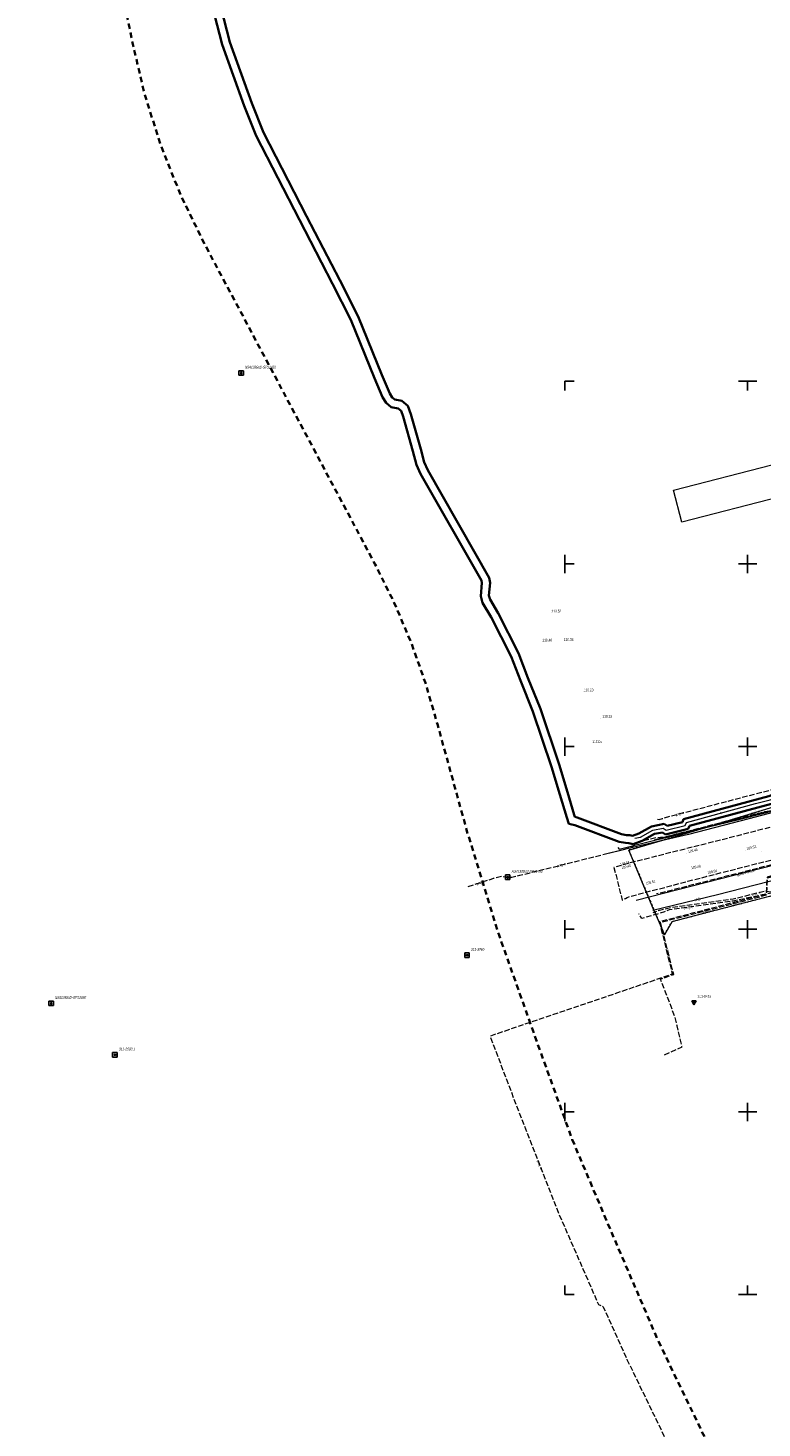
# Model space of a CAD drawing. Header units: metres. Extents: x 0 to 8432273, y 0 to 5705512.
# Tile 4 of 32: x 8403612 to 8403812, y 5704905 to 5705288. Entities that reach past the tile are written whole.
import ezdxf
from ezdxf import colors
from ezdxf.entities.mleader import LeaderData, LeaderLine
from ezdxf.enums import TextEntityAlignment as Align
from ezdxf.math import Vec2, Vec3

# ---------------------------------------------------------------- set-up
doc = ezdxf.new("R2010")
doc.units = ezdxf.units.M
doc.header["$MEASUREMENT"] = 0
for name, pattern in [('1.5_0.5', [2, 1.5, -0.5]), ('1.5_1.0', [2.5, 1.5, -1]), ('219-500', [0]), ('egug-500', [1, 0.5, -0.5])]:
    doc.linetypes.add(name, pattern=pattern)
doc.layers.get('0').update_dxf_attribs({"color": 250, "linetype": 'CONTINUOUS', "lineweight": 100})
for name, color, linetype in [('203-punkt graniczny', 7, 'CONTINUOUS'), ('216-obręb ewidencyjny', 7, 'CONTINUOUS'), ('218-kontur użytku gruntowego', 7, 'CONTINUOUS'), ('219-działka ewidencyjna', 7, 'CONTINUOUS'), ('jezdnia', 7, 'CONTINUOUS'), ('obudowa ochronna przewodu', 7, 'CONTINUOUS'), ('pikieta sztuczna', 7, 'CONTINUOUS'), ('pikieta sztuczna-Atr2', 7, 'CONTINUOUS'), ('przewód elektroenergetyczny podziemny', 7, 'CONTINUOUS'), ('przewód elektroenergetyczny podziemny - ob. projektowany', 7, 'CONTINUOUS'), ('przewód elektroenergetyczny podziemny - ob. projektowany-Atr1', 7, 'CONTINUOUS'), ('przewód elektroenergetyczny podziemny-Atr1', 7, 'CONTINUOUS'), ('przewód gazowy', 7, 'CONTINUOUS'), ('przewód gazowy-Atr1', 7, 'CONTINUOUS'), ('przewód telekomunikacyjny podziemny', 7, 'CONTINUOUS'), ('przewód telekomunikacyjny podziemny-Atr1', 7, 'CONTINUOUS'), ('Szczegółowa osnowa geodezyjna pozioma', 7, 'CONTINUOUS'), ('Szczegółowa osnowa geodezyjna pozioma-Atr103', 7, 'CONTINUOUS'), ('Szczegółowa osnowa geodezyjna wysokościowa', 7, 'CONTINUOUS'), ('Szczegółowa osnowa geodezyjna wysokościowa-Atr103', 7, 'CONTINUOUS'), ('Wstawianie ramki sekcyjnej z opisem', 7, 'CONTINUOUS')]:
    doc.layers.add(name, color=color, linetype=linetype)
for name, color, linetype, lineweight in [('A OPIS', 7, 'CONTINUOUS', 5), ('PL_AR_00-płyta szczelna projektowana', 7, 'CONTINUOUS', 18), ('PL_AR_01-MAPA dwg', 7, 'CONTINUOUS', 15), ('PL_AR_03-oznakowanie POR', 250, 'CONTINUOUS', 5)]:
    doc.layers.add(name, color=color, linetype=linetype, lineweight=lineweight)
doc.styles.add('Arial', font='arial.ttf')
doc.styles.get("Standard").update_dxf_attribs({"font": 'arial.ttf', "width": 0.75})

# ---------------------------------------------------------------- blocks, each defined once
blk = doc.blocks.new('203')
at = {"linetype": 'Continuous', "lineweight": 0}
h = blk.add_hatch(color=0, dxfattribs=at)
edge = h.paths.add_edge_path()
edge.add_arc((0, 0), 0.045, 0, 360)
blk = doc.blocks.new('PW01')
at = {"linetype": 'Continuous', "lineweight": 13}
h = blk.add_hatch(color=0, dxfattribs=at)
edge = h.paths.add_edge_path()
edge.add_arc((0, 0), 0.045, 0, 360)
blk = doc.blocks.new('OSSP')
at = {"color": 0}
for p, q in [((-0.626, 0.625), (-0.626, -0.625)), ((-0.626, 0.625), (-0.626, -0.625)), ((0.624, 0.625), (-0.626, 0.625)), ((0.624, 0.625), (-0.626, 0.625)), ((0.3, 0), (-0.3, 0)), ((0.3, 0), (-0.3, 0)), ((0, -0.3), (0, 0.3)), ((0, -0.3), (0, 0.3)), ((0.624, -0.625), (0.624, 0.625)), ((0.624, -0.625), (0.624, 0.625)), ((-0.626, -0.625), (0.624, -0.625)), ((-0.626, -0.625), (0.624, -0.625))]:
    blk.add_line(p, q, dxfattribs=at)
blk = doc.blocks.new('OSSH')
at = {"color": 0}
for p, q in [((0, -0.721), (-0.624, 0.362)), ((0.626, 0.362), (-0.624, 0.362)), ((-0.25, 0), (0.25, 0)), ((0.626, 0.362), (0, -0.721)), ((0, -0.25), (0, 0.25))]:
    blk.add_line(p, q, dxfattribs=at)
blk = doc.blocks.new('RAMKA500K')
at = {"color": 0}
for p, q in [((0, 247.5), (0, 250)), ((0, 250), (2.5, 250)), ((47.5, 250), (52.5, 250)), ((50, 247.5), (50, 250)), ((0, 197.5), (0, 202.5)), ((0, 200), (2.5, 200)), ((47.5, 200), (52.5, 200)), ((50, 197.5), (50, 202.5)), ((0, 147.5), (0, 152.5)), ((0, 150), (2.5, 150)), ((47.5, 150), (52.5, 150)), ((50, 147.5), (50, 152.5)), ((0, 97.5), (0, 102.5)), ((0, 100), (2.5, 100)), ((47.5, 100), (52.5, 100)), ((50, 97.5), (50, 102.5)), ((0, 47.5), (0, 52.5)), ((0, 50), (2.5, 50)), ((47.5, 50), (52.5, 50)), ((50, 47.5), (50, 52.5)), ((0, 0), (0, 2.5)), ((0, 0), (2.5, 0)), ((47.5, 0), (52.5, 0)), ((50, 0), (50, 2.5))]:
    blk.add_line(p, q, dxfattribs=at)
blk = doc.blocks.new('MDCP')
at = {"layer": '216-obręb ewidencyjny', "color": 7, "linetype": '1.5_1.0', "lineweight": 35, "flags": 128}
blk.add_lwpolyline([(8403760.53, 5704983.8), (8403772.16, 5704956.32), (8403783.97, 5704928.9), (8403796.93, 5704901.95), (8403810.73, 5704875.32), (8403896, 5704716.69), (8403923.05, 5704725.94), (8403950.42, 5704735.3), (8403953.23, 5704736.26), (8403971.83, 5704742.61), (8403985.59, 5704747.32), (8403996.61, 5704751.09), (8404027.05, 5704761.5), (8404034.31, 5704763.98), (8404031.53, 5704778.14), (8404028.72, 5704792.65), (8404007.86, 5704900.21), (8403972.52, 5705080.46), (8403969.09, 5705097.93), (8403969.67, 5705098.09), (8403964.9, 5705124.72), (8403940.22, 5705262.31), (8403940.13, 5705262.66), (8403937.59, 5705272.63), (8403937.18, 5705274.23), (8403917.12, 5705352.7), (8403915.1, 5705360.63), (8403913.37, 5705367.76), (8403907.57, 5705366.21), (8403906.68, 5705365.97), (8403741.4, 5705321.73), (8403658.61, 5705306.16), (8403636.61, 5705302.03), (8403640.06, 5705284.49), (8403643.45, 5705270.12), (8403647.87, 5705256.11), (8403653.3, 5705242.46), (8403659.76, 5705229.18), (8403681.03, 5705189.21), (8403695.31, 5705162.42), (8403706.59, 5705141.24), (8403707.43, 5705139.55), (8403711.83, 5705130.69), (8403716.4, 5705119.87), (8403717.9, 5705115.68), (8403720.35, 5705108.82), (8403723.64, 5705097.5), (8403731.6, 5705068.58), (8403738.71, 5705045.47), (8403740.4, 5705039.99), (8403750.38, 5705011.87)], close=True, dxfattribs=at)
at = {"layer": '218-kontur użytku gruntowego', "color": 3, "linetype": 'egug-500', "lineweight": 18, "flags": 128}
for points in [[(8403828.2, 5705078.66), (8403798.67, 5705069.68)], [(8403798.67, 5705069.68), (8403775.98, 5705063.05)], [(8403775.98, 5705063.05), (8403783.16, 5705045.99)], [(8403799.66, 5705046.57), (8403819.45, 5705051.71)], [(8403783.16, 5705045.99), (8403785.74, 5705039.87)], [(8403785.74, 5705039.87), (8403787.91, 5705043.53)], [(8403787.91, 5705043.53), (8403799.66, 5705046.57)]]:
    blk.add_lwpolyline(points, dxfattribs=at)
at = {"layer": '219-działka ewidencyjna', "color": 7, "linetype": '219-500', "lineweight": 18, "flags": 128}
for points in [[(8403828.2, 5705078.66), (8403798.67, 5705069.68)], [(8403775.98, 5705063.05), (8403798.67, 5705069.68)], [(8403783.16, 5705045.99), (8403775.98, 5705063.05)], [(8403799.66, 5705046.57), (8403819.45, 5705051.71)], [(8403783.16, 5705045.99), (8403785.74, 5705039.87)], [(8403787.91, 5705043.53), (8403785.74, 5705039.87)], [(8403787.91, 5705043.53), (8403799.66, 5705046.57)]]:
    blk.add_lwpolyline(points, dxfattribs=at)
at = {"layer": 'jezdnia', "color": 7, "linetype": '1.5_0.5', "lineweight": 18, "flags": 128}
blk.add_lwpolyline([(8403942.2, 5705093.32), (8403954.66, 5705096.38), (8403958.89, 5705097.63), (8403959.39, 5705097.63), (8403959.88, 5705097.6), (8403960.38, 5705097.54), (8403960.87, 5705097.44), (8403961.36, 5705097.32), (8403961.84, 5705097.18), (8403962.3, 5705097), (8403962.76, 5705096.8), (8403962.83, 5705096.76), (8403963.27, 5705096.53), (8403963.7, 5705096.27), (8403964.11, 5705095.98), (8403964.5, 5705095.67), (8403964.87, 5705095.34), (8403965.23, 5705094.99), (8403965.56, 5705094.62), (8403962.43, 5705110.73), (8403962.23, 5705109.85), (8403961.96, 5705109.09), (8403961.62, 5705108.48), (8403961.05, 5705107.81), (8403960.22, 5705107.21), (8403959.3, 5705106.78), (8403956.48, 5705106.05), (8403952.63, 5705105.04), (8403947.72, 5705103.76), (8403919.49, 5705096.39), (8403902.79, 5705092.15), (8403902.31, 5705092.02), (8403893.85, 5705089.84), (8403887.18, 5705088.09), (8403868.03, 5705083.08), (8403854.86, 5705079.7), (8403835.79, 5705074.78), (8403820.55, 5705070.81), (8403806.48, 5705067.13), (8403776.28, 5705059.51), (8403771.94, 5705058.28), (8403774.18, 5705049.34), (8403774.61, 5705049.59), (8403775.06, 5705049.82), (8403775.51, 5705050.04), (8403775.97, 5705050.23), (8403776.39, 5705050.39), (8403778.5, 5705050.94), (8403780.79, 5705051.56), (8403786, 5705052.88), (8403792.16, 5705054.5), (8403811.36, 5705059.46), (8403815.87, 5705060.53), (8403817.36, 5705060.91), (8403820.6, 5705061.86), (8403821.09, 5705061.94), (8403839.44, 5705066.58), (8403839.76, 5705066.71), (8403842.36, 5705067.55), (8403846.15, 5705068.52), (8403874.49, 5705075.84), (8403877.78, 5705076.75), (8403885.57, 5705078.68), (8403901.93, 5705082.9), (8403911.13, 5705085.35), (8403918.68, 5705087.27), (8403920.05, 5705087.59)], close=True, dxfattribs=at)
at = {"layer": 'obudowa ochronna przewodu', "color": 7, "linetype": 'CONTINUOUS', "lineweight": 35}
for p, q in [((8403632.09, 5705425.55), (8403632.82, 5705426.37)), ((8403633.56, 5705427.19), (8403632.82, 5705426.37)), ((8403634.42, 5705426.41), (8403633.56, 5705427.19)), ((8403636.47, 5705423.66), (8403634.42, 5705426.41)), ((8403632.79, 5705424.92), (8403632.09, 5705425.55)), ((8403634.41, 5705422.74), (8403632.79, 5705424.92)), ((8403637.98, 5705404.74), (8403634.41, 5705422.74)), ((8403640.13, 5705405.2), (8403636.47, 5705423.66)), ((8403638.94, 5705400.6), (8403637.98, 5705404.74)), ((8403641.14, 5705400.87), (8403640.13, 5705405.2)), ((8403639.01, 5705393.82), (8403638.94, 5705400.6)), ((8403641.21, 5705393.99), (8403641.14, 5705400.87)), ((8403642.7, 5705368.89), (8403639.01, 5705393.82)), ((8403644.87, 5705369.28), (8403641.21, 5705393.99)), ((8403646.33, 5705351.39), (8403642.7, 5705368.89)), ((8403648.33, 5705352.57), (8403644.87, 5705369.28)), ((8403646.6, 5705351.16), (8403646.33, 5705351.39)), ((8403648.48, 5705339.64), (8403646.6, 5705351.16)), ((8403648.64, 5705352.3), (8403648.33, 5705352.57)), ((8403650.64, 5705340.07), (8403648.64, 5705352.3)), ((8403650.67, 5705330.34), (8403648.48, 5705339.64)), ((8403652.76, 5705331.04), (8403650.64, 5705340.07)), ((8403655.61, 5705319.16), (8403650.67, 5705330.34)), ((8403657.7, 5705319.88), (8403652.76, 5705331.04)), ((8403664.69, 5705283.55), (8403655.61, 5705319.16)), ((8403666.8, 5705284.2), (8403657.7, 5705319.88)), ((8403670.77, 5705266.72), (8403664.69, 5705283.55)), ((8403672.83, 5705267.5), (8403666.8, 5705284.2)), ((8403674, 5705258.55), (8403670.77, 5705266.72)), ((8403676.01, 5705259.46), (8403672.83, 5705267.5)), ((8403685.84, 5705235.56), (8403674, 5705258.55)), ((8403687.79, 5705236.57), (8403676.01, 5705259.46)), ((8403694.95, 5705218.06), (8403685.84, 5705235.56)), ((8403696.91, 5705219.06), (8403687.79, 5705236.57)), ((8403699.93, 5705208.18), (8403694.95, 5705218.06)), ((8403701.94, 5705209.09), (8403696.91, 5705219.06)), ((8403706.42, 5705192.26), (8403699.93, 5705208.18)), ((8403708.45, 5705193.1), (8403701.94, 5705209.09)), ((8403710.58, 5705188.05), (8403708.45, 5705193.1)), ((8403708.62, 5705187.04), (8403706.42, 5705192.26)), ((8403709.59, 5705185.45), (8403708.62, 5705187.04)), ((8403711, 5705184.3), (8403709.59, 5705185.45)), ((8403711.28, 5705186.92), (8403710.58, 5705188.05)), ((8403711.97, 5705186.35), (8403711.28, 5705186.92)), ((8403713.87, 5705185.99), (8403711.97, 5705186.35)), ((8403715.53, 5705184.64), (8403713.87, 5705185.99)), ((8403716.36, 5705182.36), (8403715.53, 5705184.64)), ((8403712.91, 5705183.93), (8403711, 5705184.3)), ((8403713.67, 5705183.31), (8403712.91, 5705183.93)), ((8403714.27, 5705181.69), (8403713.67, 5705183.31)), ((8403716.92, 5705172.21), (8403714.27, 5705181.69)), ((8403719.04, 5705172.8), (8403716.36, 5705182.36)), ((8403717.94, 5705168.46), (8403716.92, 5705172.21)), ((8403720.02, 5705169.19), (8403719.04, 5705172.8)), ((8403719, 5705166.03), (8403717.94, 5705168.46)), ((8403735.71, 5705136.84), (8403719, 5705166.03)), ((8403720.97, 5705167.02), (8403720.02, 5705169.19)), ((8403737.82, 5705137.57), (8403720.97, 5705167.02)), ((8403735.49, 5705132.53), (8403735.81, 5705136.15)), ((8403735.81, 5705136.15), (8403735.71, 5705136.84)), ((8403737.72, 5705132.72), (8403738.02, 5705136.22)), ((8403738.02, 5705136.22), (8403737.82, 5705137.57)), ((8403735.97, 5705130.73), (8403735.49, 5705132.53)), ((8403738.02, 5705131.6), (8403737.72, 5705132.72)), ((8403740.26, 5705127.85), (8403738.02, 5705131.6)), ((8403738.33, 5705126.78), (8403735.97, 5705130.73)), ((8403745.85, 5705116.97), (8403740.26, 5705127.85)), ((8403743.84, 5705116.07), (8403738.33, 5705126.78)), ((8403746.36, 5705109.42), (8403743.84, 5705116.07)), ((8403748.41, 5705110.22), (8403745.85, 5705116.97)), ((8403749.76, 5705100.96), (8403746.36, 5705109.42)), ((8403751.82, 5705101.72), (8403748.41, 5705110.22)), ((8403754.87, 5705085.79), (8403749.76, 5705100.96)), ((8403756.97, 5705086.45), (8403751.82, 5705101.72)), ((8403890.43, 5705097.87), (8403882.07, 5705095.55)), ((8403893.94, 5705098.79), (8403890.43, 5705097.87)), ((8403894.37, 5705096.63), (8403891, 5705095.75)), ((8403895.55, 5705099), (8403893.94, 5705098.79)), ((8403894.69, 5705096.67), (8403894.37, 5705096.63)), ((8403894.87, 5705096.48), (8403894.69, 5705096.67)), ((8403896.84, 5705097.58), (8403895.55, 5705099)), ((8403897.35, 5705095.83), (8403896.84, 5705097.58)), ((8403879.23, 5705094.84), (8403856.94, 5705088.85)), ((8403879.78, 5705092.71), (8403857.28, 5705086.66)), ((8403882.07, 5705095.55), (8403879.23, 5705094.84)), ((8403882.63, 5705093.42), (8403879.78, 5705092.71)), ((8403891, 5705095.75), (8403882.63, 5705093.42)), ((8403895.24, 5705095.21), (8403894.87, 5705096.48)), ((8403900.74, 5705076.85), (8403895.24, 5705095.21)), ((8403902.88, 5705077.36), (8403897.35, 5705095.83)), ((8403856.94, 5705088.85), (8403848.81, 5705088.51)), ((8403757.11, 5705078.26), (8403754.87, 5705085.79)), ((8403759.22, 5705078.89), (8403756.97, 5705086.45)), ((8403848.81, 5705088.51), (8403835.74, 5705084.18)), ((8403849.21, 5705086.32), (8403836.27, 5705082.04)), ((8403857.28, 5705086.66), (8403849.21, 5705086.32)), ((8403828.45, 5705082.99), (8403814.34, 5705077.83)), ((8403835.74, 5705084.18), (8403828.45, 5705082.99)), ((8403836.27, 5705082.04), (8403829.01, 5705080.85)), ((8403759, 5705071.98), (8403757.11, 5705078.26)), ((8403761.09, 5705072.66), (8403759.22, 5705078.89)), ((8403814.34, 5705077.83), (8403791, 5705071.5)), ((8403829.01, 5705080.85), (8403815.01, 5705075.73)), ((8403903.5, 5705074), (8403902.88, 5705077.36)), ((8403815.01, 5705075.73), (8403792.58, 5705069.65)), ((8403901.33, 5705073.61), (8403900.74, 5705076.85)), ((8403901.33, 5705073.61), (8403902.41, 5705073.81)), ((8403903.5, 5705074), (8403902.41, 5705073.81)), ((8403759.6, 5705070.27), (8403759, 5705071.98)), ((8403761.25, 5705069.89), (8403759.6, 5705070.27)), ((8403761.27, 5705072.14), (8403761.09, 5705072.66)), ((8403773.4, 5705065.27), (8403761.25, 5705069.89)), ((8403761.89, 5705072), (8403761.27, 5705072.14)), ((8403773.98, 5705067.4), (8403761.89, 5705072)), ((8403785.69, 5705070.25), (8403782.24, 5705069.54)), ((8403786.46, 5705069.7), (8403785.69, 5705070.25)), ((8403790.65, 5705070.72), (8403786.46, 5705069.7)), ((8403791, 5705071.5), (8403790.65, 5705070.72)), ((8403775.39, 5705067.17), (8403773.98, 5705067.4)), ((8403776.32, 5705067.09), (8403775.39, 5705067.17)), ((8403777.03, 5705066.93), (8403776.32, 5705067.09)), ((8403778.72, 5705067.55), (8403777.03, 5705066.93)), ((8403782.24, 5705069.54), (8403778.72, 5705067.55)), ((8403783.02, 5705067.46), (8403779.65, 5705065.54)), ((8403785.2, 5705067.9), (8403783.02, 5705067.46)), ((8403786.01, 5705067.33), (8403785.2, 5705067.9)), ((8403792.22, 5705068.83), (8403786.01, 5705067.33)), ((8403792.58, 5705069.65), (8403792.22, 5705068.83)), ((8403775.11, 5705064.99), (8403773.4, 5705065.27)), ((8403775.99, 5705064.91), (8403775.11, 5705064.99)), ((8403777.18, 5705064.64), (8403775.99, 5705064.91)), ((8403779.65, 5705065.54), (8403777.18, 5705064.64))]:
    blk.add_line(p, q, dxfattribs=at)
at = {"layer": 'przewód elektroenergetyczny podziemny', "color": 1, "linetype": 'Continuous', "lineweight": 18, "flags": 128}
for points in [[(8403817.66, 5705055.3), (8403800.25, 5705050.8), (8403782.62, 5705046.53)], [(8403773.02, 5705063.78), (8403773.32, 5705063.26), (8403782.03, 5705065.46), (8403786.14, 5705066.5), (8403794.79, 5705068.7), (8403806.1, 5705071.4), (8403820.17, 5705074.94), (8403821.95, 5705075.38), (8403833.03, 5705078.29), (8403847.19, 5705081.96), (8403856.14, 5705084.34), (8403863.88, 5705086.28), (8403870.7, 5705088.21), (8403876.71, 5705089.72), (8403891.01, 5705093.46), (8403901.1, 5705096.06), (8403918.69, 5705100.62), (8403927.77, 5705102.99), (8403932.73, 5705104.29), (8403936.08, 5705105.16)], [(8403898.65, 5705072.83), (8403897.38, 5705077.13), (8403895.98, 5705079.69), (8403891.85, 5705095.38), (8403890.42, 5705101), (8403889.76, 5705100.82), (8403877.12, 5705097.95), (8403862.18, 5705094.4), (8403857.78, 5705093.42), (8403858.59, 5705086.75), (8403857.98, 5705084.43), (8403847.21, 5705081.56), (8403833.91, 5705078.01), (8403821.48, 5705074.89), (8403820.59, 5705074.66), (8403808.81, 5705071.59), (8403792.36, 5705067.32), (8403778.52, 5705064.11), (8403769.24, 5705061.81)], [(8403777.66, 5705066.27), (8403779.17, 5705066.54), (8403782.62, 5705068.5), (8403785.44, 5705069.08), (8403786.22, 5705068.52), (8403791.43, 5705069.77), (8403791.79, 5705070.57), (8403810.7, 5705075.76), (8403814.66, 5705076.77)], [(8403783.02, 5705065.85), (8403785.39, 5705066.51), (8403819.71, 5705075.08), (8403823.09, 5705075.93), (8403839.81, 5705080.46), (8403870.47, 5705088.43), (8403874.21, 5705088.62), (8403899.41, 5705095.22), (8403908.06, 5705097.51)]]:
    blk.add_lwpolyline(points, dxfattribs=at)
at = {"layer": 'przewód elektroenergetyczny podziemny - ob. projektowany', "color": 1, "linetype": '1.5_0.5', "lineweight": 18, "flags": 128}
for points in [[(8404228.33, 5705189.95), (8404229.64, 5705184.97), (8404233.11, 5705185.91), (8404238.38, 5705165.63), (8404238.12, 5705165.41), (8404218.78, 5705160.31), (8404195.79, 5705153.93), (8404194.72, 5705155.92), (8404181.48, 5705152.44), (8404172.12, 5705149.94), (8404160.7, 5705147.13), (8404148.8, 5705143.49), (8404140.72, 5705141.27), (8404139.48, 5705141.95), (8404128.19, 5705139.05), (8404128.93, 5705136.16), (8404079.18, 5705123.4), (8404078, 5705124.73), (8404063.45, 5705121.06), (8404024.1, 5705110.77), (8404013.74, 5705107.93), (8404013.15, 5705107.52), (8403988.61, 5705101.01), (8403987.96, 5705099.86), (8403981.09, 5705098.05), (8403978.24, 5705094.88), (8403980.76, 5705084.25), (8403966.59, 5705081.25), (8403965.77, 5705085.11), (8403954.62, 5705083.96), (8403948.81, 5705086.13), (8403947.64, 5705088.03), (8403906.62, 5705077.24), (8403894.31, 5705073.93), (8403889.2, 5705074.65), (8403870.27, 5705069.65), (8403853.52, 5705065.42), (8403851.89, 5705068.06), (8403840.42, 5705065.14), (8403840.98, 5705060.46), (8403832.17, 5705057.88), (8403826.41, 5705056.71), (8403825.05, 5705058.55), (8403813.84, 5705055.65), (8403813.53, 5705050.91), (8403804.97, 5705048.76), (8403784.36, 5705043.39), (8403787.89, 5705029.05), (8403738.03, 5705012.12), (8403745.9, 5704991.39), (8403756.67, 5704963.9), (8403767.69, 5704938.67), (8403768.93, 5704938.15), (8403775.49, 5704923.65), (8403784.73, 5704904.57), (8403786.35, 5704901), (8403800.33, 5704873.61), (8403805.32, 5704864.06), (8403804.97, 5704861.53), (8403812.89, 5704846.95), (8403816.59, 5704844.69), (8403817.41, 5704843.19), (8403817.78, 5704837.39), (8403827.28, 5704820.53), (8403813.2, 5704812.86), (8403823.45, 5704791.81), (8403828.11, 5704775.01), (8403832.92, 5704766.63), (8403818.05, 5704758.69), (8403815.3, 5704754.32), (8403812.3, 5704749.62), (8403809.17, 5704744.59), (8403793.02, 5704735.05), (8403780.51, 5704727.5), (8403780.93, 5704725.43), (8403742.06, 5704703.14), (8403737.01, 5704700.48), (8403725.85, 5704697.28), (8403696.34, 5704688.61), (8403648.35, 5704675.37), (8403616.84, 5704666.54), (8403618.28, 5704660.35), (8403633.71, 5704605.08), (8403645.28, 5704608.13), (8403642.9, 5704616.35), (8403678.66, 5704627.24), (8403698.75, 5704633.29), (8403699.54, 5704630.75), (8403715.33, 5704635.04), (8403748.99, 5704644.9), (8403772.44, 5704651.69), (8403787.28, 5704655.91), (8403800.81, 5704659.78), (8403801.81, 5704652.99), (8403803.37, 5704649.44), (8403827.27, 5704651.98), (8403837.29, 5704652.2), (8403838.14, 5704657.63), (8403841.57, 5704658.32), (8403844.59, 5704658.51), (8403850.83, 5704656.56), (8403855.29, 5704647.85), (8403855.66, 5704646.55), (8403873.37, 5704585.53)], [(8404140.93, 5705159.84), (8404150.8, 5705162.5), (8404151.11, 5705162.43), (8404137.57, 5705158.8), (8404131.06, 5705156.98), (8404129.4, 5705156.51), (8404128.21, 5705155.82), (8404121.56, 5705154.1), (8404121.44, 5705153.75), (8404121.16, 5705153.98), (8404114.24, 5705152.17), (8404118.01, 5705136.78), (8404119.6, 5705130.75), (8404086.52, 5705122.04), (8404085.73, 5705122.93), (8404085.28, 5705123.03), (8404075.82, 5705120.64), (8404071.18, 5705119.4), (8404065.02, 5705117.83), (8404054.13, 5705114.7), (8404043.62, 5705112.16), (8404022.38, 5705106.54), (8404021.63, 5705108.25), (8403999.62, 5705102.4), (8403996.23, 5705101.41), (8403995.32, 5705104), (8403989.3, 5705102.44), (8403989.21, 5705102.21), (8403989.59, 5705100.53), (8403986.27, 5705099.65), (8403985.48, 5705098.46), (8403981.13, 5705097.28), (8403980.02, 5705096.43), (8403977.14, 5705095.48), (8403964.33, 5705092.6), (8403960.46, 5705091.81), (8403959.53, 5705093.36), (8403957.34, 5705093.49), (8403954.42, 5705093.61), (8403954.06, 5705093.78), (8403950.64, 5705092.87), (8403931.1, 5705087.51), (8403920.16, 5705084.53), (8403920.09, 5705083.27), (8403914.58, 5705082.01), (8403913.68, 5705082.85), (8403891.77, 5705077.12), (8403889.19, 5705076.43), (8403879.39, 5705073.67), (8403875.19, 5705072.6), (8403874.53, 5705073.72), (8403852.3, 5705068.02), (8403847.18, 5705066.61), (8403841.96, 5705064.28), (8403822.94, 5705055.09), (8403818.3, 5705053.13), (8403817.89, 5705052.82), (8403817.69, 5705052.18), (8403816.89, 5705051.83), (8403814.93, 5705051.54), (8403813.19, 5705051.79), (8403804.52, 5705049.58), (8403793.35, 5705048.09), (8403787.83, 5705047.34), (8403783.83, 5705046.34), (8403782.59, 5705045.84)], [(8403732.07, 5705053.05), (8403739.08, 5705055.38), (8403741.16, 5705055.9), (8403743.96, 5705055.61), (8403746.18, 5705056.14), (8403775.22, 5705063.38), (8403776.64, 5705063.77), (8403778.61, 5705065.36), (8403783.53, 5705066.47), (8403785.99, 5705066.69), (8403787.36, 5705067.04), (8403806.99, 5705072.09), (8403813.21, 5705073.58), (8403821.25, 5705074.91), (8403832.61, 5705076.74), (8403839.86, 5705078.63), (8403852, 5705081.92), (8403852.54, 5705082.39), (8403854.12, 5705082.78), (8403854.72, 5705082.78), (8403900.21, 5705095.68), (8403903.2, 5705096.53), (8403914.54, 5705100.26), (8403918.37, 5705101.48), (8403947.89, 5705109.09), (8403947.99, 5705113.12), (8403956.79, 5705115.45), (8403958.37, 5705116.7), (8403975.59, 5705121.12), (8403977.85, 5705121.65), (8403984.45, 5705123.11), (8403987.88, 5705123.87), (8404041.01, 5705138.23), (8404043.4, 5705135.22), (8404050.17, 5705136.71)], [(8403783.87, 5705071.47), (8403784.29, 5705071.4), (8403785.19, 5705071.66), (8403785.72, 5705071.9), (8403819.34, 5705080.71), (8403819.63, 5705080.87), (8403820.09, 5705080.89), (8403850.6, 5705088.84), (8403852.59, 5705086.02), (8403865.01, 5705088.9), (8403866.07, 5705085.49), (8403865.15, 5705088.96), (8403868.14, 5705089.75), (8403881.29, 5705093.12), (8403881.83, 5705092.65), (8403898.13, 5705097.14), (8403898.91, 5705096.32), (8403918.71, 5705101.96), (8403926.66, 5705103.93), (8403927.98, 5705104.38), (8403943.5, 5705108.78), (8403945.63, 5705109.35), (8403952.09, 5705111.01), (8403954.02, 5705111.44), (8403954.18, 5705111.52)], [(8403927.47, 5705104.55), (8403927.62, 5705104.11), (8403931.77, 5705105.22), (8403937.04, 5705084.7), (8403915.02, 5705079.4), (8403894.87, 5705074.2), (8403892.52, 5705073.75), (8403891.4, 5705074.42), (8403886.92, 5705076.64), (8403874.35, 5705073.14), (8403843.32, 5705064.69), (8403842.87, 5705064.44), (8403842.07, 5705061.6), (8403842.07, 5705060.79), (8403826.51, 5705056.72), (8403820.78, 5705053.19), (8403816.94, 5705051.69), (8403804.51, 5705049.08), (8403787.08, 5705046.65), (8403785.74, 5705046.14), (8403784.27, 5705045.69), (8403783.82, 5705045.54), (8403779.59, 5705044.33), (8403778.74, 5705045.63)], [(8403966.92, 5705080.55), (8403966.65, 5705081.52), (8403965.5, 5705085.31), (8403964, 5705089.81), (8403962.69, 5705090.41), (8403951.94, 5705087.78), (8403937.62, 5705084.75), (8403937.17, 5705084.42), (8403932.38, 5705083.32), (8403914.89, 5705079.06), (8403894.86, 5705073.87), (8403892.38, 5705073.42), (8403891.32, 5705074.12), (8403885.86, 5705076.84), (8403883.18, 5705076.13), (8403873.48, 5705073.59), (8403872.5, 5705073.76), (8403852.07, 5705068.65), (8403839.74, 5705065.36), (8403839.08, 5705064.99), (8403825.84, 5705061.74), (8403784.53, 5705051.24), (8403783.57, 5705051.09)], [(8403785.78, 5705006.98), (8403790.58, 5705009.18), (8403789.24, 5705014.93), (8403788.79, 5705016.84), (8403787.84, 5705019.51), (8403784.63, 5705027.73), (8403788.31, 5705028.99), (8403784.68, 5705043.27), (8403813.72, 5705050.75), (8403814.03, 5705055.49), (8403825.39, 5705058.43), (8403826.5, 5705056.93), (8403832.12, 5705058.07), (8403840.76, 5705060.61), (8403840.25, 5705064.89), (8403851.8, 5705067.83), (8403853.43, 5705065.19), (8403889.19, 5705074.57), (8403894.34, 5705073.82), (8403911.96, 5705078.44), (8403918.96, 5705080.28), (8403940.57, 5705085.96), (8403941.2, 5705083.83)]]:
    blk.add_lwpolyline(points, dxfattribs=at)
at = {"layer": 'przewód gazowy', "color": 52, "linetype": 'Continuous', "lineweight": 18, "flags": 128}
blk.add_lwpolyline([(8403778.02, 5705049.37), (8403827.95, 5705062.09), (8403847.28, 5705066.96), (8403886.55, 5705077.11), (8403946.17, 5705093.66), (8403949.76, 5705094.7), (8403955.27, 5705096.18)], dxfattribs=at)
at = {"layer": 'przewód telekomunikacyjny podziemny', "color": 30, "linetype": 'Continuous', "lineweight": 18, "flags": 128}
for points in [[(8403777.66, 5705066.27), (8403779.17, 5705066.54), (8403782.62, 5705068.5), (8403785.44, 5705069.08), (8403786.22, 5705068.52), (8403791.43, 5705069.77), (8403791.79, 5705070.57), (8403810.7, 5705075.76), (8403814.66, 5705076.77)], [(8403777.66, 5705066.27), (8403779.17, 5705066.54), (8403782.62, 5705068.5), (8403785.44, 5705069.08), (8403786.22, 5705068.52), (8403791.43, 5705069.77), (8403791.79, 5705070.57), (8403810.7, 5705075.76), (8403814.66, 5705076.77), (8403828.72, 5705081.92), (8403836, 5705083.11), (8403839.64, 5705084.25), (8403849, 5705087.42), (8403857.11, 5705087.76), (8403864.92, 5705089.95), (8403870.73, 5705091.42), (8403879.49, 5705093.77), (8403882.34, 5705094.48), (8403890.71, 5705096.81), (8403894.15, 5705097.71), (8403895.11, 5705097.83), (8403895.84, 5705097.02), (8403896.28, 5705095.51), (8403896.69, 5705094.16)]]:
    blk.add_lwpolyline(points, dxfattribs=at)
at = {"layer": '203-punkt graniczny', "color": 7, "linetype": 'Continuous', "lineweight": 18}
for p in [(8403798.67, 5705069.68), (8403775.98, 5705063.05), (8403783.16, 5705045.99), (8403787.91, 5705043.53), (8403799.66, 5705046.57), (8403785.74, 5705039.87)]:
    blk.add_blockref('203', p, dxfattribs=at)
at = {"layer": 'pikieta sztuczna', "color": 7, "linetype": 'Continuous', "lineweight": 13}
for p in [(8403754.84, 5705128.08), (8403752.33, 5705120.13), (8403760.36, 5705119.94), (8403763.66, 5705106.48), (8403768.26, 5705099.04), (8403766.01, 5705092.38), (8403791.81, 5705062.22), (8403807.85, 5705063.03), (8403812.22, 5705062.75), (8403773.29, 5705058.53), (8403773.3, 5705058.51), (8403792.65, 5705059.03), (8403797.15, 5705056.11), (8403779.8, 5705052.12)]:
    blk.add_blockref('PW01', p, dxfattribs=at)
at = {"layer": 'Szczegółowa osnowa geodezyjna pozioma', "color": 7, "linetype": 'Continuous', "lineweight": 18}
for p in [(8403669.9, 5705193.62), (8403742.86, 5705055.61), (8403731.72, 5705034.29), (8403617.91, 5705021.09), (8403635.37, 5705007)]:
    blk.add_blockref('OSSP', p, dxfattribs=at)
at = {"layer": 'Szczegółowa osnowa geodezyjna wysokościowa', "color": 7, "linetype": 'Continuous', "lineweight": 18}
blk.add_blockref('OSSH', (8403793.83, 5705021.41), dxfattribs=at)
at = {"layer": 'Wstawianie ramki sekcyjnej z opisem', "color": 7, "linetype": 'Continuous', "lineweight": 13}
blk.add_blockref('RAMKA500K', (8403758.51, 5704941.36), dxfattribs=at)
at = {"layer": 'pikieta sztuczna-Atr2', "color": 7, "width": 0.667}
for s, p in [('110.52', (8403754.84, 5705128.08)), ('110.40', (8403752.33, 5705120.13)), ('110.38', (8403758.17, 5705120.3)), ('110.20', (8403763.66, 5705106.48)), ('110.05', (8403766.01, 5705092.38))]:
    blk.add_text(s, height=0.75, dxfattribs=at).set_placement(p)
blk.add_text('110.25', height=0.75, dxfattribs=at).set_placement((8403768.76, 5705099.04), align=Align.BOTTOM_LEFT)
for s, rotation, p in [('109.44', 13.05, (8403792.31, 5705062.22)), ('109.53', 13.903, (8403808.35, 5705063.03)), ('109.56', 14.546, (8403773.73, 5705058.71)), ('109.48', 14.355, (8403774.06, 5705057.8)), ('109.46', 11.514, (8403793.14, 5705057.79)), ('109.51', 14.931, (8403780.79, 5705053.53)), ('109.54', 13.925, (8403797.64, 5705056.45))]:
    blk.add_text(s, height=0.75, rotation=rotation, dxfattribs=at).set_placement(p)
at = {"layer": 'przewód elektroenergetyczny podziemny - ob. projektowany-Atr1', "color": 1, "width": 0.667}
blk.add_text('proj. e', height=0.75, rotation=13.471, dxfattribs=at).set_placement((8403809.6, 5705072.71))
for rotation, p in [(14.684, (8403788.77, 5705072.7)), (14.427, (8403788.4, 5705067.3)), (13.999, (8403756.4, 5705058.69)), (18.386, (8403734.3, 5705053.79)), (14.3, (8403809.68, 5705050.9)), (7.937, (8403791.19, 5705047.22)), (14.444, (8403796.13, 5705046.22)), (284.262, (8403786.5, 5705036.11))]:
    blk.add_text('proj. e', height=0.75, rotation=rotation, dxfattribs=at).set_placement(p, align=Align.MIDDLE_LEFT)
for rotation, p in [(15.478, (8403805.17, 5705048.56)), (292.103, (8403751.67, 5704976.85))]:
    blk.add_text('proj. e', height=0.75, rotation=rotation, dxfattribs=at).set_placement(p, align=Align.MIDDLE_CENTER)
at = {"layer": 'przewód elektroenergetyczny podziemny-Atr1', "color": 1, "width": 0.667}
blk.add_text('eNB', height=0.75, rotation=13.864, dxfattribs=at).set_placement((8403794.8, 5705049.56), align=Align.MIDDLE_CENTER)
at = {"layer": 'przewód gazowy-Atr1', "color": 52, "width": 0.667}
blk.add_text('gB300-niecz.', height=0.75, rotation=14.484, dxfattribs=at).set_placement((8403808, 5705056.9), align=Align.MIDDLE_CENTER)
at = {"layer": 'przewód telekomunikacyjny podziemny-Atr1', "color": 30, "width": 0.667}
blk.add_text('t', height=0.75, rotation=15.68, dxfattribs=at).set_placement((8403801.24, 5705073.19), align=Align.MIDDLE_CENTER)
at = {"layer": 'Szczegółowa osnowa geodezyjna pozioma-Atr103', "color": 7, "oblique": 15, "width": 0.667}
for s, p in [('N34138Bd2-SP11450', (8403670.9, 5705194.62)), ('N34138Bd2-SP11460', (8403743.86, 5705056.61)), ('311-3060', (8403732.72, 5705035.29)), ('N34138Bd2-SP13090', (8403618.91, 5705022.09)), ('311-2690.1', (8403636.37, 5705008))]:
    blk.add_text(s, height=0.75, dxfattribs=at).set_placement(p, align=Align.BOTTOM_LEFT)
at = {"layer": 'Szczegółowa osnowa geodezyjna wysokościowa-Atr103', "color": 7, "width": 0.667}
blk.add_text('311-0435', height=0.75, dxfattribs=at).set_placement((8403794.83, 5705022.41), align=Align.BOTTOM_LEFT)

msp = doc.modelspace()

# ---------------------------------------------------------------- linework, layer by layer
at = {"layer": 'PL_AR_00-płyta szczelna projektowana', "linetype": 'Continuous', "elevation": 0}
msp.add_lwpolyline([(8403815.166, 5705168.491), (8403817.412, 5705159.775), (8403790.492, 5705152.837), (8403788.246, 5705161.553)], close=True, dxfattribs=at)

# ---------------------------------------------------------------- block references
at = {"layer": 'PL_AR_01-MAPA dwg', "linetype": 'Continuous'}
msp.add_blockref('MDCP', (0, 0), dxfattribs=at)

# ---------------------------------------------------------------- leaders
at = {"layer": 'A OPIS'}
ml = msp.add_multileader_mtext('Standard', dxfattribs=at)
ml.set_content('6', color=256, style='Arial')
ml.set_leader_properties()
ml.build(insert=Vec2(0, 0))
ml.multileader.update_dxf_attribs({"text_right_attachment_type": 6, "arrow_head_size": 1.92})
ctx = ml.context
ctx.base_point, ctx.char_height, ctx.arrow_head_size, ctx.landing_gap_size, ctx.plane_origin = Vec3(8403942.708, 5705141.953, 0), 1.44, 1.92, 0.259, Vec3(8403948.496, 5705053.072, 0)
ctx.right_attachment, ctx.text_align_type = 6, 2
notes = []
notes.append((ctx, [(0, (0, 0, 0), (0, 0), (1, 0), 1, [])]))
ctx.mtext.insert, ctx.mtext.width, ctx.mtext.alignment, ctx.mtext.flow_direction = Vec3(8403943.918, 5705142.685, 0), 24.37094, 3, 5
ml = msp.add_multileader_mtext('Standard', dxfattribs=at)
ml.set_content('2', color=256, style='Arial')
ml.set_leader_properties()
ml.build(insert=Vec2(0, 0))
ml.multileader.update_dxf_attribs({"text_right_attachment_type": 6, "arrow_head_size": 1.92})
ctx = ml.context
ctx.base_point, ctx.char_height, ctx.arrow_head_size, ctx.landing_gap_size, ctx.plane_origin = Vec3(8403948.638, 5705139.348), 1.44, 1.92, 0.259, Vec3(8403957.319, 5705052.639)
ctx.right_attachment, ctx.text_align_type = 6, 2
notes.append((ctx, [(0, (0, 0, 0), (0, 0), (1, 0), 1, [])]))
ctx.mtext.insert, ctx.mtext.width, ctx.mtext.alignment, ctx.mtext.flow_direction = Vec3(8403949.851, 5705140.068), 24.37094, 3, 5
ml = msp.add_multileader_mtext('Standard', dxfattribs=at)
ml.set_content('1', color=256, style='Arial')
ml.set_leader_properties()
ml.build(insert=Vec2(0, 0))
ml.multileader.update_dxf_attribs({"text_right_attachment_type": 6, "arrow_head_size": 1.92})
ctx = ml.context
ctx.base_point, ctx.char_height, ctx.arrow_head_size, ctx.landing_gap_size, ctx.plane_origin = Vec3(8403951.937, 5705138.397), 1.44, 1.92, 0.259, Vec3(8403961.148, 5705052.408)
ctx.right_attachment, ctx.text_align_type = 6, 2
notes.append((ctx, [(0, (0, 0, 0), (0, 0), (1, 0), 1, [])]))
ctx.mtext.insert, ctx.mtext.width, ctx.mtext.alignment, ctx.mtext.flow_direction = Vec3(8403952.726, 5705139.117), 24.37094, 3, 5
ml = msp.add_multileader_mtext('Standard', dxfattribs=at)
ml.set_content('6', color=256, style='Arial')
ml.set_leader_properties()
ml.build(insert=Vec2(0, 0))
ml.multileader.update_dxf_attribs({"text_right_attachment_type": 6, "arrow_head_size": 1.92})
ctx = ml.context
ctx.base_point, ctx.char_height, ctx.arrow_head_size, ctx.landing_gap_size, ctx.plane_origin = Vec3(8403937.504, 5705138.346, 0), 1.44, 1.92, 0.259, Vec3(8403943.292, 5705049.465, 0)
ctx.right_attachment, ctx.text_align_type = 6, 2
notes.append((ctx, [(0, (0, 0, 0), (0, 0), (1, 0), 1, [])]))
ctx.mtext.insert, ctx.mtext.width, ctx.mtext.alignment, ctx.mtext.flow_direction = Vec3(8403938.714, 5705139.078, 0), 24.37094, 3, 5
ml = msp.add_multileader_mtext('Standard', dxfattribs=at)
ml.set_content('3', color=256, style='Arial')
ml.set_leader_properties()
ml.build(insert=Vec2(0, 0))
ml.multileader.update_dxf_attribs({"text_right_attachment_type": 6, "arrow_head_size": 1.92})
ctx = ml.context
ctx.base_point, ctx.char_height, ctx.arrow_head_size, ctx.landing_gap_size, ctx.plane_origin = Vec3(8403940.718, 5705133.694, 0), 1.44, 1.92, 0.259, Vec3(8403948.445, 5705046.266, 0)
ctx.right_attachment, ctx.text_align_type = 6, 2
notes.append((ctx, [(0, (0, 0, 0), (0, 0), (1, 0), 1, [])]))
ctx.mtext.insert, ctx.mtext.width, ctx.mtext.alignment, ctx.mtext.flow_direction = Vec3(8403941.92, 5705134.427, 0), 24.37094, 3, 5
ml = msp.add_multileader_mtext('Standard', dxfattribs=at)
ml.set_content('4', color=256, style='Arial')
ml.set_leader_properties()
ml.build(insert=Vec2(0, 0))
ml.multileader.update_dxf_attribs({"text_right_attachment_type": 6, "arrow_head_size": 1.92})
ctx = ml.context
ctx.base_point, ctx.char_height, ctx.arrow_head_size, ctx.landing_gap_size, ctx.plane_origin = Vec3(8403941.222, 5705131.335, 0), 1.44, 1.92, 0.259, Vec3(8403948.006, 5705043.174, 0)
ctx.right_attachment, ctx.text_align_type = 6, 2
notes.append((ctx, [(0, (0, 0, 0), (0, 0), (1, 0), 1, [])]))
ctx.mtext.insert, ctx.mtext.width, ctx.mtext.alignment, ctx.mtext.flow_direction = Vec3(8403942.477, 5705132.055, 0), 24.37094, 3, 5
ml = msp.add_multileader_mtext('Standard', dxfattribs=at)
ml.set_content('5', color=256, style='Arial')
ml.set_leader_properties()
ml.build(insert=Vec2(0, 0))
ml.multileader.update_dxf_attribs({"text_right_attachment_type": 6, "arrow_head_size": 1.92})
ctx = ml.context
ctx.base_point, ctx.char_height, ctx.arrow_head_size, ctx.landing_gap_size, ctx.plane_origin = Vec3(8403919.374, 5705102.889), 1.44, 1.92, 0.259, Vec3(8403927.101, 5705015.461)
ctx.right_attachment, ctx.text_align_type = 6, 2
notes.append((ctx, [(0, (0, 0, 0), (0, 0), (1, 0), 1, [])]))
ctx.mtext.insert, ctx.mtext.width, ctx.mtext.alignment, ctx.mtext.flow_direction = Vec3(8403920.588, 5705103.621), 24.37094, 3, 5
at = {"layer": 'PL_AR_03-oznakowanie POR', "linetype": 'Continuous'}
ml = msp.add_multileader_mtext('Standard', dxfattribs=at)
ml.set_content('B-2', color=256, style='Arial')
ml.set_leader_properties()
ml.build(insert=Vec2(0, 0))
ml.multileader.update_dxf_attribs({"text_right_attachment_type": 6, "arrow_head_size": 0.922})
ctx = ml.context
ctx.base_point, ctx.char_height, ctx.arrow_head_size, ctx.landing_gap_size, ctx.plane_origin = Vec3(8403954.33, 5705134.262), 0.6912, 0.922, 0.124, Vec3(8403953.046, 5705091.576)
ctx.right_attachment, ctx.text_align_type = 6, 1
notes.append((ctx, [(0, (0, 0, 0), (0, 0), (1, 0), 1, [])]))
ctx.mtext.insert, ctx.mtext.width, ctx.mtext.alignment, ctx.mtext.flow_direction = Vec3(8403955.145, 5705134.607), 11.69805, 2, 5
ml = msp.add_multileader_mtext('Standard', dxfattribs=at)
ml.set_content('B-2', color=256, style='Arial')
ml.set_leader_properties()
ml.build(insert=Vec2(0, 0))
ml.multileader.update_dxf_attribs({"text_right_attachment_type": 6, "arrow_head_size": 0.922})
ctx = ml.context
ctx.base_point, ctx.char_height, ctx.arrow_head_size, ctx.landing_gap_size, ctx.plane_origin = Vec3(8403955.966, 5705124.668), 0.6912, 0.922, 0.124, Vec3(8403954.682, 5705081.982)
ctx.right_attachment, ctx.text_align_type = 6, 1
notes.append((ctx, [(0, (0, 0, 0), (0, 0), (1, 0), 1, [])]))
ctx.mtext.insert, ctx.mtext.width, ctx.mtext.alignment, ctx.mtext.flow_direction = Vec3(8403956.781, 5705125.013), 11.69805, 2, 5
ml = msp.add_multileader_mtext('Standard', dxfattribs=at)
ml.set_content('B-36', color=256, style='Arial')
ml.set_leader_properties()
ml.build(insert=Vec2(0, 0))
ml.multileader.update_dxf_attribs({"text_right_attachment_type": 6, "arrow_head_size": 0.922})
ctx = ml.context
ctx.base_point, ctx.char_height, ctx.arrow_head_size, ctx.landing_gap_size, ctx.plane_origin = Vec3(8403951.818, 5705123.836), 0.6912, 0.922, 0.124, Vec3(8403949.844, 5705080.805)
ctx.right_attachment, ctx.text_align_type = 6, 1
notes.append((ctx, [(0, (0, 0, 0), (0, 0), (1, 0), 1, [])]))
ctx.mtext.insert, ctx.mtext.width, ctx.mtext.alignment, ctx.mtext.flow_direction = Vec3(8403952.905, 5705124.188), 11.69805, 2, 5
ml = msp.add_multileader_mtext('Standard', dxfattribs=at)
ml.set_content('B-36', color=256, style='Arial')
ml.set_leader_properties()
ml.build(insert=Vec2(0, 0))
ml.multileader.update_dxf_attribs({"text_right_attachment_type": 6, "arrow_head_size": 0.922})
ctx = ml.context
ctx.base_point, ctx.char_height, ctx.arrow_head_size, ctx.landing_gap_size, ctx.plane_origin = Vec3(8403915.327, 5705108.101), 0.6912, 0.922, 0.124, Vec3(8403913.353, 5705065.069)
ctx.right_attachment, ctx.text_align_type = 6, 1
notes.append((ctx, [(0, (0, 0, 0), (0, 0), (1, 0), 1, [])]))
ctx.mtext.insert, ctx.mtext.width, ctx.mtext.alignment, ctx.mtext.flow_direction = Vec3(8403916.413, 5705108.452), 11.69805, 2, 5
ml = msp.add_multileader_mtext('Standard', dxfattribs=at)
ml.set_content('C-5', color=256, style='Arial')
ml.set_leader_properties()
ml.build(insert=Vec2(0, 0))
ml.multileader.update_dxf_attribs({"text_right_attachment_type": 6, "arrow_head_size": 0.922})
ctx = ml.context
ctx.base_point, ctx.char_height, ctx.arrow_head_size, ctx.landing_gap_size, ctx.plane_origin = Vec3(8403911.846, 5705103.2), 0.6912, 0.922, 0.124, Vec3(8403909.141, 5705059.817)
ctx.right_attachment, ctx.text_align_type = 6, 1
notes.append((ctx, [(0, (0, 0, 0), (0, 0), (1, 0), 1, [])]))
ctx.mtext.insert, ctx.mtext.width, ctx.mtext.alignment, ctx.mtext.flow_direction = Vec3(8403912.705, 5705103.552), 11.69805, 2, 5
ml = msp.add_multileader_mtext('Standard', dxfattribs=at)
ml.set_content('C-5', color=256, style='Arial')
ml.set_leader_properties()
ml.build(insert=Vec2(0, 0))
ml.multileader.update_dxf_attribs({"text_right_attachment_type": 6, "arrow_head_size": 0.922})
ctx = ml.context
ctx.base_point, ctx.char_height, ctx.arrow_head_size, ctx.landing_gap_size, ctx.plane_origin = Vec3(8403911.846, 5705103.2), 0.6912, 0.922, 0.124, Vec3(8403909.141, 5705059.817)
ctx.right_attachment, ctx.text_align_type = 6, 1
notes.append((ctx, [(0, (0, 0, 0), (0, 0), (1, 0), 1, [])]))
ctx.mtext.insert, ctx.mtext.width, ctx.mtext.alignment, ctx.mtext.flow_direction = Vec3(8403912.705, 5705103.552), 11.69805, 2, 5
for ctx, leaders in notes:
    for number, flags, end, landing, length, lines in leaders:
        leader = LeaderData()
        leader.index, (leader.has_last_leader_line, leader.has_dogleg_vector, leader.attachment_direction) = number, flags
        leader.last_leader_point, leader.dogleg_vector, leader.dogleg_length = Vec3(end), Vec3(landing), length
        for number, points, colour, breaks in lines:
            line = LeaderLine()
            line.index, line.vertices, line.color, line.breaks = number, Vec3.list(points), colors.encode_raw_color(colour), breaks
            leader.lines.append(line)
        ctx.leaders.append(leader)

doc.saveas('drawing.dxf')
